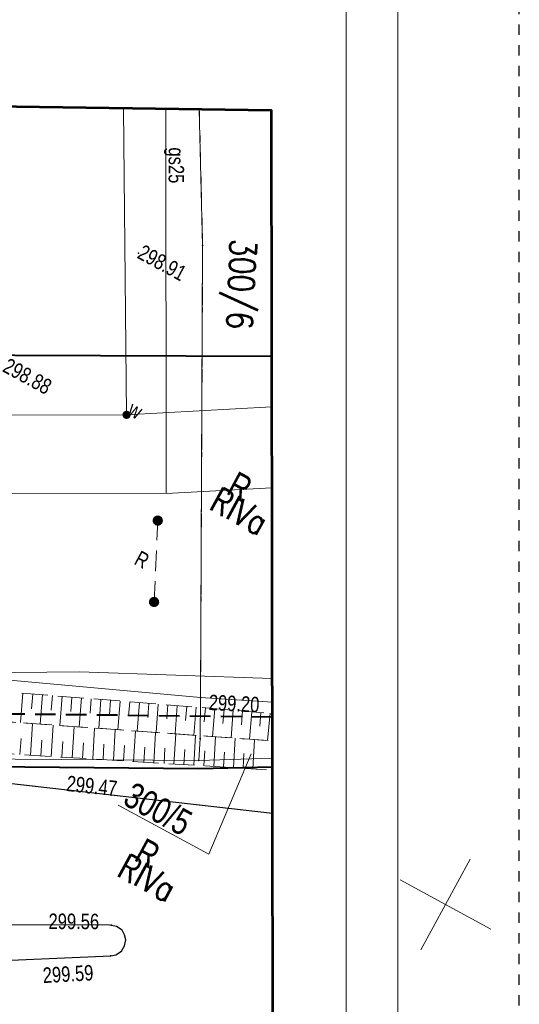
# Model space of a CAD drawing. Header units: metres. Extents: x 7437495 to 7437812, y 5556446 to 5556827.
# Tile 36 of 38: x 7437788 to 7437812, y 5556661 to 5556709. Entities that reach past the tile are written whole.
import ezdxf
from ezdxf.enums import TextEntityAlignment as Align

# ---------------------------------------------------------------- set-up
doc = ezdxf.new("R2010")
doc.units = ezdxf.units.M
doc.header["$MEASUREMENT"] = 0
for name, pattern in [('BUBZ01-500', [1.75, 1.25, -0.5]), ('EGBU01-500', [1, 0.5, -0.5]), ('ib07_500', [1.5, 1, -0.5]), ('KTCR02-500', [1.5, 1, -0.5]), ('KTJZ01-500', [2, 1.5, -0.5]), ('PTRW01_01-500', [1, 0.5, -0.5])]:
    doc.linetypes.add(name, pattern=pattern)
doc.layers.get('0').update_dxf_attribs({"color": 250, "lineweight": 5})
for name, color, linetype, lineweight in [('203-Punkt załamania granicy działki nie stabilizowany', 7, 'Continuous', 5), ('_arkusz', 7, 'Continuous', 13), ('BUBZ01', 250, 'Continuous', 5), ('BUIB02_01', 250, 'Continuous', 5), ('EGBD03', 250, 'Continuous', 5), ('EGBK02', 250, 'Continuous', 5), ('EGBP04_03', 250, 'Continuous', 5), ('EGBU01', 250, 'Continuous', 5), ('KTJZ01', 250, 'Continuous', 5), ('KTKR01', 250, 'Continuous', 5), ('MPZP', 250, 'Continuous', 5), ('punkt wysokościowy sztuczny', 7, 'Continuous', 5), ('reklama lub tablica informacyjna (linia)', 7, 'Continuous', 5), ('reklama lub tablica informacyjna (linia) - symbol', 7, 'Continuous', 5), ('reklama lub tablica informacyjna - opis', 7, 'Continuous', 5), ('RTPW01', 250, 'Continuous', 5), ('RTPW02', 250, 'Continuous', 5), ('SUPG_01', 250, 'Continuous', 5), ('SUPT_01', 250, 'Continuous', 5), ('SUPW_01', 250, 'Continuous', 5), ('SUUS25_W', 250, 'Continuous', 5), ('Warstwa 1', 250, 'Continuous', 5), ('Warstwa 2', 250, 'Continuous', 5), ('Warstwa 3', 250, 'Continuous', 5)]:
    doc.layers.add(name, color=color, linetype=linetype, lineweight=lineweight)
doc.styles.get("Standard").update_dxf_attribs({"font": 'txt.shx', "width": 0.75})
doc.linetypes.add('KTOK05_01-500', pattern='A,3.75,[13,dgnlstyle-rozp_2015.shx,S=0.002778,R=0,X=0,Y=0],3.75', length=7.5)

# ---------------------------------------------------------------- blocks, each defined once
blk = doc.blocks.new('IB07')
at = {"linetype": 'Continuous', "lineweight": 13, "ltscale": 10}
h = blk.add_hatch(color=0, dxfattribs=at)
edge = h.paths.add_edge_path()
edge.add_arc((0, 0), 2.5, 0, 360)
blk = doc.blocks.new('203')
at = {"layer": '203-Punkt załamania granicy działki nie stabilizowany', "linetype": 'Continuous', "lineweight": 13}
h = blk.add_hatch(color=96, dxfattribs=at)
edge = h.paths.add_edge_path()
edge.add_arc((0, 0), 0.45, 0, 360)
blk = doc.blocks.new('PW02')
at = {"layer": 'punkt wysokościowy sztuczny', "linetype": 'Continuous', "lineweight": 13}
h = blk.add_hatch(color=0, dxfattribs=at)
edge = h.paths.add_edge_path()
edge.add_arc((0, 0), 0.45, 0, 360)
blk = doc.blocks.new('SUUS25')
at = {"layer": 'SUUS25_W', "linetype": 'Continuous', "lineweight": 0}
h = blk.add_hatch(color=250, dxfattribs=at)
edge = h.paths.add_edge_path()
edge.add_arc((0, 0), 0.2, 0, 360)

msp = doc.modelspace()

# ---------------------------------------------------------------- linework, layer by layer
at = {"layer": '_arkusz', "flags": 128}
for points in [[(7437515.216, 5556617.416), (7437806.325, 5556617.416), (7437806.325, 5556820.676), (7437515.216, 5556820.676), (7437515.216, 5556617.416)], [(7437515.216, 5556617.416), (7437806.325, 5556617.416), (7437806.325, 5556820.676), (7437515.216, 5556820.676), (7437515.216, 5556617.416)], [(7437517.716, 5556619.916), (7437803.825, 5556619.916), (7437803.825, 5556818.176), (7437517.716, 5556818.176), (7437517.716, 5556619.916)], [(7437517.716, 5556619.916), (7437803.825, 5556619.916), (7437803.825, 5556818.176), (7437517.716, 5556818.176), (7437517.716, 5556619.916)]]:
    msp.add_lwpolyline(points, close=True, dxfattribs=at)
at = {"layer": 'BUBZ01', "color": 7, "linetype": 'BUBZ01-500', "lineweight": 13, "flags": 128}
for points in [[(7437800.253, 5556673.936), (7437800.251, 5556675.265), (7437798.889, 5556675.386), (7437781.659, 5556676.777), (7437781.842, 5556675.268), (7437799.139, 5556674.022), (7437800.253, 5556673.936)], [(7437800.255, 5556672.526), (7437800.253, 5556673.936), (7437799.139, 5556674.022), (7437781.842, 5556675.268), (7437781.726, 5556673.67), (7437800.255, 5556672.526)]]:
    msp.add_lwpolyline(points, close=True, dxfattribs=at)
at = {"layer": 'BUBZ01', "color": 7, "linetype": 'Continuous', "lineweight": 13, "flags": 128}
for points in [[(7437788.166, 5556676.252), (7437788.051, 5556674.824)], [(7437788.643, 5556676.21), (7437788.588, 5556675.5)], [(7437789.116, 5556676.181), (7437789.002, 5556674.753)], [(7437789.594, 5556676.138), (7437789.539, 5556675.428)], [(7437790.062, 5556676.1), (7437789.953, 5556674.681)], [(7437790.54, 5556676.057), (7437790.481, 5556675.361)], [(7437791.008, 5556676.019), (7437790.894, 5556674.614)], [(7437791.477, 5556675.981), (7437791.427, 5556675.281)], [(7437791.945, 5556675.944), (7437791.836, 5556674.547)], [(7437792.414, 5556675.906), (7437792.355, 5556675.21)], [(7437792.883, 5556675.868), (7437792.77, 5556674.484)], [(7437793.342, 5556675.835), (7437793.283, 5556675.138)], [(7437793.811, 5556675.797), (7437793.698, 5556674.413)], [(7437794.266, 5556675.755), (7437794.212, 5556675.067)], [(7437794.726, 5556675.721), (7437794.617, 5556674.347)], [(7437795.186, 5556675.688), (7437795.131, 5556675.001)], [(7437795.641, 5556675.646), (7437795.537, 5556674.281)], [(7437796.1, 5556675.613), (7437796.046, 5556674.926)], [(7437796.555, 5556675.571), (7437796.448, 5556674.219)], [(7437797.006, 5556675.543), (7437796.952, 5556674.856)], [(7437797.461, 5556675.501), (7437797.354, 5556674.149)], [(7437797.908, 5556675.464), (7437797.849, 5556674.79)], [(7437798.354, 5556675.426), (7437798.251, 5556674.083)], [(7437798.805, 5556675.398), (7437798.755, 5556674.72)], [(7437799.255, 5556675.347), (7437799.139, 5556674.022)], [(7437799.692, 5556675.315), (7437799.639, 5556674.65)], [(7437800.139, 5556675.278), (7437800.023, 5556673.953)], [(7437788.527, 5556673.247), (7437788.627, 5556674.774)], [(7437789.541, 5556673.186), (7437789.636, 5556674.705)], [(7437790.554, 5556673.126), (7437790.645, 5556674.635)], [(7437791.554, 5556673.061), (7437791.64, 5556674.562)], [(7437788.022, 5556673.282), (7437788.075, 5556674.05)], [(7437792.546, 5556673.002), (7437792.635, 5556674.489)], [(7437793.528, 5556672.947), (7437793.622, 5556674.42)], [(7437794.506, 5556672.883), (7437794.595, 5556674.348)], [(7437795.484, 5556672.819), (7437795.573, 5556674.284)], [(7437796.453, 5556672.76), (7437796.532, 5556674.207)], [(7437797.409, 5556672.697), (7437797.497, 5556674.139)], [(7437798.36, 5556672.648), (7437798.452, 5556674.076)], [(7437789.036, 5556673.221), (7437789.084, 5556673.98)], [(7437790.05, 5556673.161), (7437790.093, 5556673.911)], [(7437791.05, 5556673.096), (7437791.093, 5556673.846)], [(7437792.05, 5556673.032), (7437792.093, 5556673.782)], [(7437793.041, 5556672.972), (7437793.08, 5556673.713)], [(7437794.019, 5556672.908), (7437794.066, 5556673.645)], [(7437795.002, 5556672.853), (7437795.044, 5556673.581)], [(7437799.307, 5556672.589), (7437799.389, 5556674)], [(7437795.966, 5556672.785), (7437796.013, 5556673.522)], [(7437796.926, 5556672.731), (7437796.977, 5556673.454)], [(7437797.887, 5556672.677), (7437797.933, 5556673.391)], [(7437798.842, 5556672.614), (7437798.875, 5556673.324)]]:
    msp.add_lwpolyline(points, dxfattribs=at)
at = {"layer": 'BUIB02_01', "color": 212, "linetype": 'Continuous', "lineweight": 40, "flags": 128}
msp.add_lwpolyline([(7437677.716, 5556672.985), (7437708.215, 5556673.286), (7437734.523, 5556673.208), (7437796.662, 5556672.605), (7437800.255, 5556672.69)], dxfattribs=at)
at = {"layer": 'EGBD03', "color": 96, "linetype": 'Continuous', "lineweight": 13, "flags": 128}
for points in [[(7437796.712, 5556704.509), (7437796.873, 5556697.934)], [(7437796.873, 5556697.934), (7437796.772, 5556676.034)], [(7437778.093, 5556677.732), (7437796.772, 5556676.034)], [(7437796.755, 5556674.052), (7437796.772, 5556676.034)], [(7437796.772, 5556676.034), (7437800.25, 5556675.809)], [(7437796.755, 5556674.052), (7437796.685, 5556672.998)], [(7437738.801, 5556673.408), (7437796.685, 5556672.998)], [(7437792.779, 5556670.834), (7437797.167, 5556668.455), (7437799.218, 5556673.316)], [(7437796.685, 5556672.998), (7437800.254, 5556673.108)]]:
    msp.add_lwpolyline(points, dxfattribs=at)
at = {"layer": 'EGBU01', "color": 96, "linetype": 'EGBU01-500', "lineweight": 13, "flags": 128}
for points in [[(7437796.712, 5556704.509), (7437796.873, 5556697.934)], [(7437796.873, 5556697.934), (7437796.712, 5556704.509)], [(7437796.873, 5556697.934), (7437796.772, 5556676.034)], [(7437796.772, 5556676.034), (7437796.873, 5556697.934)], [(7437796.772, 5556676.034), (7437800.25, 5556675.809)], [(7437800.25, 5556675.809), (7437796.772, 5556676.034)]]:
    msp.add_lwpolyline(points, dxfattribs=at)
at = {"layer": 'KTJZ01', "color": 7, "linetype": 'KTJZ01-500', "lineweight": 13, "flags": 128}
msp.add_lwpolyline([(7437513.723, 5556673.355), (7437526.269, 5556669.703), (7437536.272, 5556667.34), (7437541.191, 5556666.174), (7437555.601, 5556663.946), (7437574.688, 5556662.14), (7437592.829, 5556661.757), (7437607.902, 5556661.297), (7437618.053, 5556661.514), (7437634.62, 5556661.166), (7437643.744, 5556661.042), (7437662.678, 5556660.695), (7437676.713, 5556659.956), (7437680.07, 5556659.854), (7437689.107, 5556659.276), (7437706.866, 5556658.566), (7437718.583, 5556658.503), (7437742.597, 5556658.61), (7437777.726, 5556658.866), (7437800.276, 5556659.834), (7437800.259, 5556670.435), (7437784.777, 5556672.203), (7437780.309, 5556673.712), (7437778.074, 5556675.404), (7437776.698, 5556677.48), (7437776.083, 5556679.857), (7437775.634, 5556681.841), (7437775.283, 5556700.892), (7437764.802, 5556697.486), (7437766.655, 5556696.561), (7437768.321, 5556694.998), (7437769.494, 5556692.86), (7437769.762, 5556690.69), (7437770.016, 5556679.871), (7437770.034, 5556675.709), (7437769.454, 5556673.191), (7437768.438, 5556671.149), (7437767.087, 5556669.959), (7437764.67, 5556669.108), (7437754.892, 5556669.097), (7437752.966, 5556669.447), (7437751.386, 5556669.974), (7437749.715, 5556671.13), (7437748.385, 5556673.103), (7437747.671, 5556675.06), (7437747.375, 5556677.871), (7437741.367, 5556677.784), (7437740.566, 5556674.522), (7437739.928, 5556673.377), (7437739.11, 5556672.445), (7437738.094, 5556671.642), (7437736.73, 5556670.857), (7437735.192, 5556670.212), (7437733.349, 5556669.562), (7437731.308, 5556669.155), (7437730.28, 5556669.172), (7437716.357, 5556669.106), (7437704.086, 5556669.173), (7437692.094, 5556669.191), (7437679.606, 5556669.216), (7437668.639, 5556669.088), (7437659.12, 5556668.63), (7437651.567, 5556668.505), (7437639.106, 5556668.391), (7437630.871, 5556668.454), (7437618.261, 5556668.443), (7437607.706, 5556668.467), (7437605.949, 5556668.499), (7437593.243, 5556668.562), (7437588.537, 5556668.611), (7437579.98, 5556668.962), (7437573.919, 5556669.28), (7437568.122, 5556669.75), (7437557.694, 5556670.763), (7437556.14, 5556672.891), (7437555.289, 5556675.013), (7437555.022, 5556677.774), (7437555.086, 5556679.946), (7437549.768, 5556680.691), (7437548.771, 5556677.469), (7437547.863, 5556676.025), (7437545.277, 5556673.878), (7437543.715, 5556673.473), (7437541.983, 5556673.321), (7437537.697, 5556674.291), (7437528.632, 5556676.578), (7437522.707, 5556678.05)], dxfattribs=at)
at = {"layer": 'KTKR01', "color": 7, "linetype": 'Continuous', "lineweight": 30, "flags": 128}
msp.add_lwpolyline([(7437776.246, 5556704.803), (7437776.279, 5556702.457), (7437776.272, 5556700.913), (7437775.283, 5556700.892), (7437775.634, 5556681.841), (7437776.083, 5556679.857), (7437776.698, 5556677.48), (7437778.074, 5556675.404), (7437780.309, 5556673.712), (7437784.777, 5556672.203), (7437800.259, 5556670.435)], dxfattribs=at)
msp.add_lwpolyline([(7437776.944, 5556664.955), (7437776.66, 5556664.746), (7437776.409, 5556664.472), (7437776.288, 5556663.912), (7437776.361, 5556663.565), (7437776.509, 5556663.292), (7437776.781, 5556663.019), (7437777.103, 5556662.878), (7437792.419, 5556663.538), (7437792.672, 5556663.583), (7437792.942, 5556663.766), (7437793.093, 5556664.025), (7437793.152, 5556664.301), (7437793.093, 5556664.549), (7437792.966, 5556664.777), (7437792.699, 5556664.956), (7437792.357, 5556665.016), (7437777.386, 5556665.057), (7437776.944, 5556664.955)], close=True, dxfattribs=at)
at = {"layer": 'MPZP', "color": 212, "linetype": 'KTOK05_01-500', "lineweight": 40, "flags": 128}
msp.add_lwpolyline([(7437524.901, 5556708.426), (7437542.039, 5556702.659), (7437563.633, 5556697.247), (7437619.178, 5556693.574), (7437696.441, 5556692.977), (7437800.223, 5556692.567)], dxfattribs=at)
at = {"layer": 'MPZP', "color": 212, "linetype": 'KTCR02-500', "lineweight": 40, "flags": 128}
msp.add_lwpolyline([(7437800.251, 5556675.096), (7437774.125, 5556675.384), (7437713.181, 5556675.943), (7437614.811, 5556676.701), (7437565.954, 5556679.873), (7437562.943, 5556683.239), (7437563.096, 5556707.876)], dxfattribs=at)
at = {"layer": 'reklama lub tablica informacyjna (linia)', "color": 7, "linetype": 'ib07_500', "lineweight": 13, "flags": 128}
msp.add_lwpolyline([(7437794.519, 5556680.668), (7437794.699, 5556684.609)], dxfattribs=at)
at = {"layer": 'SUPG_01', "color": 52, "linetype": 'Continuous', "lineweight": 13, "flags": 128}
for points in [[(7437795.094, 5556704.532), (7437795.105, 5556685.924)], [(7437800.233, 5556686.196), (7437795.105, 5556685.924), (7437758.083, 5556685.954), (7437721.931, 5556683.624), (7437675.78, 5556683.789)]]:
    msp.add_lwpolyline(points, dxfattribs=at)
at = {"layer": 'SUPT_01', "color": 30, "linetype": 'Continuous', "lineweight": 13, "flags": 128}
msp.add_lwpolyline([(7437672.13, 5556676.84), (7437705.616, 5556676.989), (7437718.424, 5556677.051), (7437727.021, 5556677.088), (7437727.021, 5556677.088), (7437763.97, 5556677.007), (7437763.97, 5556677.007), (7437790.912, 5556677.289), (7437790.912, 5556677.289), (7437800.248, 5556676.962)], dxfattribs=at)
at = {"layer": 'SUPW_01', "color": 5, "linetype": 'Continuous', "lineweight": 13, "flags": 128}
for points in [[(7437793.045, 5556704.562), (7437793.186, 5556689.729)], [(7437763.505, 5556689.703), (7437793.186, 5556689.729), (7437800.227, 5556690.117)]]:
    msp.add_lwpolyline(points, dxfattribs=at)
at = {"layer": 'Warstwa 1', "color": 207, "linetype": 'Continuous', "lineweight": 53, "true_color": 0x6e1e6e, "flags": 128}
msp.add_lwpolyline([(7437509.137, 5556708.653), (7437501.181, 5556666.981), (7437511.405, 5556626.457), (7437511.405, 5556626.457), (7437800.33, 5556626.448), (7437800.203, 5556704.459), (7437509.137, 5556708.653)], close=True, dxfattribs=at)
at = {"layer": 'Warstwa 2', "color": 5, "linetype": 'PTRW01_01-500', "lineweight": 30, "flags": 128}
msp.add_lwpolyline([(7437494.929, 5556617.416), (7437812.216, 5556617.416), (7437812.216, 5556827.416), (7437494.929, 5556827.416), (7437494.929, 5556617.416)], close=True, dxfattribs=at)
at = {"layer": 'Warstwa 3', "color": 7, "linetype": 'Continuous', "lineweight": 0}
for p, q in [((7437809.833, 5556668.213), (7437807.45, 5556663.817)), ((7437806.444, 5556667.206), (7437810.839, 5556664.823))]:
    msp.add_line(p, q, dxfattribs=at)

# ---------------------------------------------------------------- block references
at = {"layer": 'EGBP04_03', "color": 96, "linetype": 'Continuous', "lineweight": 13, "xscale": 0.1, "yscale": 0.1, "zscale": 0.1, "rotation": 331.5332548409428}
for p in [(7437796.873, 5556697.934), (7437796.772, 5556676.034), (7437796.755, 5556674.052), (7437796.685, 5556672.998)]:
    msp.add_blockref('203', p, dxfattribs=at)
at = {"layer": 'reklama lub tablica informacyjna (linia) - symbol', "color": 7, "linetype": 'Continuous', "lineweight": 13, "xscale": 0.1, "yscale": 0.1, "zscale": 0.1, "rotation": 331.5332548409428}
for p in [(7437794.699, 5556684.609), (7437794.519, 5556680.668)]:
    msp.add_blockref('IB07', p, dxfattribs=at)
at = {"layer": 'RTPW02', "color": 7, "linetype": 'Continuous', "lineweight": 13, "xscale": 0.1, "yscale": 0.1, "zscale": 0.1, "rotation": 331.5332548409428}
for p in [(7437793.768, 5556697.558), (7437798.889, 5556675.386), (7437793.732, 5556671.79), (7437792.451, 5556665.022), (7437792.419, 5556663.538)]:
    msp.add_blockref('PW02', p, dxfattribs=at)
at = {"layer": 'SUUS25_W', "color": 7, "linetype": 'Continuous', "lineweight": 0, "rotation": 331.5332548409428}
msp.add_blockref('SUUS25', (7437793.186, 5556689.729), dxfattribs=at)

# ---------------------------------------------------------------- texts
at = {"layer": 'EGBD03', "color": 96, "linetype": 'Continuous', "lineweight": 30, "width": 0.8}
msp.add_text('300/6', height=1.25, rotation=267.3694, dxfattribs=at).set_placement((7437798.228, 5556698.267))
at = {"layer": 'EGBD03', "color": 96, "linetype": 'Continuous', "lineweight": 30, "insert": (7437792.937, 5556670.884), "char_height": 1.25, "attachment_point": 7, "rotation": 331.5333, "line_spacing_factor": 0.6}
msp.add_mtext('\\FWORKING_1250;\\H1x;\\W0.8;300/5', dxfattribs=at)
at = {"layer": 'EGBK02', "color": 96, "linetype": 'Continuous', "lineweight": 30, "width": 0.8}
for p in [(7437797.712, 5556686.281), (7437793.245, 5556668.526)]:
    msp.add_text('RIVa', height=1.25, rotation=331.5333, dxfattribs=at).set_placement(p, align=Align.TOP_LEFT)
at = {"layer": 'EGBU01', "color": 96, "linetype": 'Continuous', "lineweight": 30, "char_height": 1.25, "attachment_point": 7, "rotation": 331.5333, "line_spacing_factor": 0.6}
for insert in [(7437797.958, 5556685.938), (7437793.491, 5556668.183)]:
    msp.add_mtext('\\FWORKING_1250;\\H1x;\\W0.8;R', dxfattribs=dict(at, insert=insert))
at = {"layer": 'reklama lub tablica informacyjna - opis', "color": 7, "linetype": 'Continuous', "lineweight": 13, "insert": (7437793.502, 5556682.528), "char_height": 0.75, "attachment_point": 7, "rotation": 331.5333, "line_spacing_factor": 0.6}
msp.add_mtext('\\FWORKING_1250;\\H1x;\\W0.8;R', dxfattribs=at)
at = {"layer": 'RTPW01', "color": 7, "linetype": 'Continuous', "lineweight": 13, "char_height": 0.75, "attachment_point": 7, "line_spacing_factor": 0.6}
for s, insert, rotation in [('\\FWORKING_1250;\\H1x;\\W0.8;298.91', (7437793.649, 5556697.338), 331.5333), ('\\FWORKING_1250;\\H1x;\\W0.8;298.88', (7437787.122, 5556691.845), 331.5333), ('\\FWORKING_1250;\\H1x;\\W0.8;299.20', (7437797.153, 5556675.427), 357.1043), ('\\FWORKING_1250;\\H1x;\\W0.8;299.47', (7437790.247, 5556671.508), 353.7823), ('\\FWORKING_1250;\\H1x;\\W0.8;299.56', (7437789.404, 5556664.82), 359.7943), ('\\FWORKING_1250;\\H1x;\\W0.8;299.59', (7437789.149, 5556662.202), 3.2483)]:
    msp.add_mtext(s, dxfattribs=dict(at, insert=insert, rotation=rotation))
at = {"layer": 'SUPG_01', "color": 7, "linetype": 'Continuous', "lineweight": 13, "insert": (7437794.998, 5556702.678), "char_height": 0.75, "attachment_point": 7, "rotation": 269.9723, "line_spacing_factor": 0.6}
msp.add_mtext('\\FWORKING_1250;\\H1x;\\W0.8;gs25', dxfattribs=at)
at = {"layer": 'SUUS25_W', "color": 7, "linetype": 'Continuous', "lineweight": 13, "insert": (7437793.182, 5556689.76), "char_height": 0.75, "attachment_point": 7, "rotation": 331.5333, "line_spacing_factor": 0.6}
msp.add_mtext('\\FWORKING;\\H1x;\\W0.8;w', dxfattribs=at)

doc.saveas('drawing.dxf')
